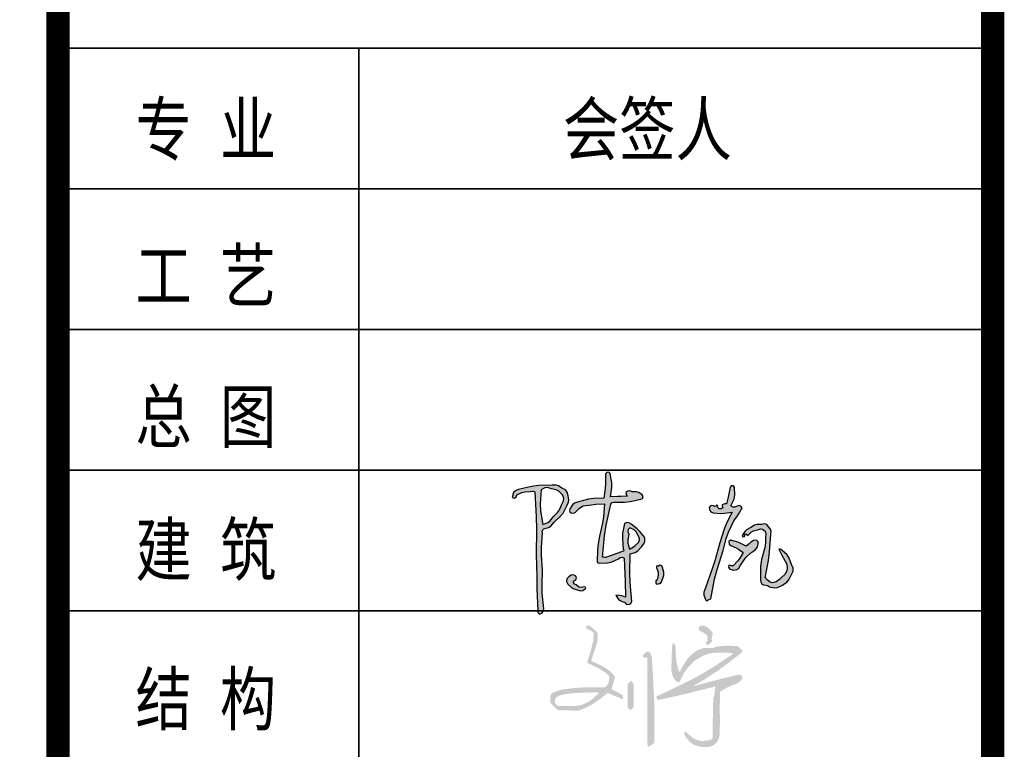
# Model space of a CAD drawing. Header units: millimetres. Extents: x 500457 to 783861, y -293374 to -162131.
# Tile 55 of 116: x 650175 to 656467, y -240776 to -236109. Entities that reach past the tile are written whole.
import ezdxf

# ---------------------------------------------------------------- set-up
doc = ezdxf.new("R2010")
doc.units = ezdxf.units.MM
doc.header["$LTSCALE"] = 1000
for name, color, linetype in [('A-ANNO-TEXT', 7, 'Continuous'), ('COLU_DE', 7, 'Continuous'), ('PUB_TITLE', 4, 'Continuous'), ('WALL', 255, 'Continuous')]:
    doc.layers.add(name, color=color, linetype=linetype)
doc.layers.add('图框', color=4, linetype='Continuous', lineweight=35)
doc.styles.add('-黑体', font='simhei.ttf', dxfattribs={"width": 0.8})

# ---------------------------------------------------------------- blocks, each defined once
blk = doc.blocks.new('A$C3da97e60')
at = {"layer": 'PUB_TITLE', "const_width": 150}
blk.add_lwpolyline([(-153684.7, 1500), (-1500, 1500), (-1500, 87600), (-153684.7, 87600)], close=True, dxfattribs=at)
at = {"layer": '图框', "const_width": 150}
blk.add_lwpolyline([(-7472.7, 87600), (-7472.7, 1500)], dxfattribs=at)
blk = doc.blocks.new('陈岚')
h = blk.add_hatch(color=256)
h.paths.add_polyline_path([(-3.976, 1.115), (-3.926, 1.233), (-3.919, 1.31), (-3.948, 1.435), (-3.991, 1.559), (-4.054, 1.625), (-4.177, 1.671), (-4.289, 1.741), (-4.366, 1.759), (-4.497, 1.747), (-4.936, 1.709), (-5.158, 1.666), (-5.58, 1.539), (-5.645, 1.504), (-5.677, 1.483), (-5.733, 1.435), (-5.745, 1.368), (-5.75, 1.335), (-5.761, 1.268), (-5.692, 1.257), (-5.632, 1.297), (-5.615, 1.365), (-5.457, 1.448), (-5.368, 1.477), (-5.191, 1.504), (-5.132, 1.517), (-5.098, 1.517), (-5.039, 1.504), (-4.944, 0.696), (-4.909, 0.289), (-4.865, -0.524), (-4.806, -1.258), (-4.774, -1.625), (-4.705, -2.358), (-4.696, -2.405), (-4.677, -2.431), (-4.636, -2.455), (-4.56, -2.411), (-4.525, -2.361), (-4.511, -2.274), (-4.592, -1.773), (-4.617, -1.518), (-4.636, -1.01), (-4.7, -0.536), (-4.714, -0.294), (-4.705, 0.185), (-4.718, 0.24), (-4.708, 0.281), (-4.67, 0.324), (-4.522, 0.374), (-4.447, 0.431), (-4.358, 0.56), (-4.165, 0.748), (-4.083, 0.868)])
h.paths.add_polyline_path([(-4.848, 1.127), (-4.837, 1.574), (-4.728, 1.649), (-4.639, 1.664), (-4.511, 1.629), (-4.35, 1.61), (-4.263, 1.571), (-4.143, 1.463), (-4.09, 1.352), (-4.09, 1.267), (-4.143, 1.157), (-4.205, 0.968), (-4.259, 0.874), (-4.393, 0.726), (-4.486, 0.589), (-4.56, 0.528), (-4.712, 0.462), (-4.822, 0.896)], flags=16)
h.paths.add_polyline_path([(-2.535, 1.294), (-2.511, 1.314), (-2.469, 1.324), (-2.114, 1.348), (-1.935, 1.379), (-1.593, 1.477), (-1.541, 1.508), (-1.524, 1.569), (-1.552, 1.622), (-1.671, 1.689), (-1.749, 1.707), (-1.885, 1.699), (-1.966, 1.724), (-2.025, 1.714), (-2.093, 1.664), (-2.081, 1.611), (-2.065, 1.583), (-2.024, 1.546), (-2.246, 1.523), (-2.357, 1.512), (-2.58, 1.49), (-2.557, 1.793), (-2.569, 1.951), (-2.635, 2.248), (-2.684, 2.285), (-2.751, 2.276), (-2.788, 2.227), (-2.769, 1.911), (-2.769, 1.751), (-2.788, 1.435), (-3.119, 1.408), (-3.286, 1.373), (-3.601, 1.268), (-3.728, 1.211), (-3.79, 1.154), (-3.858, 1.032), (-3.885, 0.982), (-3.871, 0.924), (-3.823, 0.893), (-3.741, 0.891), (-3.689, 0.914), (-3.635, 0.976), (-3.571, 1.054), (-3.532, 1.088), (-3.448, 1.143), (-3.175, 1.2), (-3.037, 1.223), (-2.76, 1.254), (-2.766, 0.83), (-2.786, 0.617), (-2.858, 0.199), (-2.884, -0.123), (-2.889, -0.285), (-2.885, -0.607), (-2.879, -0.646), (-2.855, -0.67), (-2.816, -0.677), (-2.557, -0.658), (-2.422, -0.62), (-2.191, -0.503), (-2.139, -0.451), (-2.078, -0.439), (-2.01, -0.468), (-1.956, -0.974), (-1.931, -1.226), (-1.885, -1.732), (-2.008, -1.695), (-2.076, -1.686), (-2.205, -1.691), (-2.138, -1.794), (-2.082, -1.84), (-1.968, -1.885), (-1.916, -1.891), (-1.885, -1.91), (-1.857, -1.955), (-1.777, -1.964), (-1.717, -1.934), (-1.677, -1.864), (-1.764, -1.248), (-1.795, -0.937), (-1.83, -0.315), (-1.664, -0.264), (-1.58, -0.204), (-1.475, -0.065), (-1.402, 0.039), (-1.38, 0.113), (-1.385, 0.24), (-1.554, 0.423), (-1.651, 0.505), (-1.857, 0.643), (-1.932, 0.686), (-1.993, 0.69), (-2.073, 0.657), (-2.11, 0.326), (-2.108, 0.154), (-2.066, -0.177), (-2.041, -0.199), (-2.044, -0.242), (-2.073, -0.26), (-2.292, -0.349), (-2.402, -0.393), (-2.621, -0.482), (-2.66, -0.482), (-2.68, -0.482), (-2.719, -0.482), (-2.692, 0.215), (-2.659, 0.565), (-2.552, 1.254)])
h.paths.add_polyline_path([(-1.941, 0.469), (-1.885, 0.532), (-1.743, 0.469), (-1.674, 0.408), (-1.593, 0.275), (-1.552, 0.205), (-1.548, 0.148), (-1.579, 0.073), (-1.677, -0.035), (-1.735, -0.084), (-1.857, -0.163), (-1.919, 0.023), (-1.932, 0.129), (-1.913, 0.324), (-1.95, 0.399)], flags=16)
h.paths.add_polyline_path([(-3.594, -1.302), (-3.537, -1.275), (-3.514, -1.213), (-3.538, -1.156), (-3.618, -1.115), (-3.694, -1.124), (-3.761, -1.184), (-3.823, -1.259), (-3.83, -1.342), (-3.781, -1.427), (-3.674, -1.52), (-3.606, -1.557), (-3.469, -1.594), (-3.363, -1.615), (-3.29, -1.598), (-3.205, -1.531), (-3.196, -1.51), (-3.21, -1.486), (-3.233, -1.482), (-3.342, -1.511), (-3.418, -1.498), (-3.51, -1.434), (-3.571, -1.418), (-3.606, -1.363)], flags=17)
h.paths.add_polyline_path([(-0.696, -0.847), (-0.753, -0.691), (-0.773, -0.641), (-0.846, -0.625), (-0.885, -0.663), (-0.913, -0.652), (-0.946, -0.674), (-0.947, -0.704), (-0.883, -0.854), (-0.872, -0.947), (-0.899, -1.107), (-0.941, -1.144), (-0.937, -1.214), (-0.892, -1.246), (-0.81, -1.223), (-0.766, -1.185), (-0.732, -1.107), (-0.691, -0.946)])
h.paths.add_polyline_path([(1.706, 1.407), (1.664, 1.458), (1.608, 1.473), (1.546, 1.449), (1.473, 1.41), (1.414, 1.408), (1.338, 1.442), (1.432, 1.67), (1.451, 1.808), (1.421, 2.053), (1.383, 2.097), (1.309, 2.094), (1.275, 2.046), (1.254, 1.828), (1.239, 1.72), (1.199, 1.504), (1.141, 1.498), (1.112, 1.489), (1.06, 1.463), (1.06, 1.422), (1.067, 1.4), (1.088, 1.365), (1.028, 1.325), (0.964, 1.328), (0.907, 1.372), (0.92, 1.398), (0.901, 1.433), (0.872, 1.435), (0.859, 1.4), (0.813, 1.386), (0.782, 1.407), (0.721, 1.417), (0.672, 1.393), (0.643, 1.338), (0.663, 1.255), (0.704, 1.209), (0.782, 1.178), (1.028, 1.18), (1.153, 1.194), (1.393, 1.247), (1.226, 0.851), (1.158, 0.644), (1.053, 0.226), (0.931, -0.374), (0.858, -0.672), (0.685, -1.26), (0.643, -1.41), (0.648, -1.504), (0.706, -1.649), (0.722, -1.669), (0.732, -1.678), (0.754, -1.691), (0.799, -1.65), (0.825, -1.633), (0.879, -1.607), (0.96, -0.968), (1.021, -0.649), (1.178, -0.024), (1.253, 0.381), (1.313, 0.582), (1.47, 0.963), (1.58, 1.131), (1.628, 1.222)])
h.paths.add_polyline_path([(2.216, 0.069), (2.283, 0.157), (2.298, 0.228), (2.301, 0.265), (2.296, 0.337), (2.247, 0.376), (2.205, 0.386), (2.144, 0.372), (2.055, 0.292), (2.01, 0.251), (1.921, 0.171), (1.717, 0.254), (1.61, 0.286), (1.393, 0.33), (1.348, 0.281), (1.362, 0.196), (1.421, 0.164), (1.595, 0.099), (1.679, 0.058), (1.838, -0.038), (1.738, -0.234), (1.675, -0.328), (1.532, -0.496), (1.477, -0.494), (1.449, -0.491), (1.393, -0.482), (1.384, -0.547), (1.426, -0.604), (1.491, -0.614), (1.516, -0.623), (1.528, -0.627), (1.553, -0.635), (1.664, -0.607), (1.725, -0.557), (1.775, -0.454), (1.88, -0.274), (1.944, -0.188), (2.088, -0.038), (2.176, 0.029)])
h.paths.add_polyline_path([(2.602, 0.844), (2.54, 0.912), (2.466, 0.93), (2.38, 0.9), (2.23, 0.897), (2.147, 0.869), (2.026, 0.782), (1.898, 0.701), (1.84, 0.638), (1.769, 0.504), (1.783, 0.474), (1.828, 0.466), (1.852, 0.49), (1.841, 0.524), (1.872, 0.563), (1.907, 0.56), (1.911, 0.538), (1.935, 0.523), (1.956, 0.532), (2.054, 0.636), (2.12, 0.679), (2.255, 0.726), (2.346, 0.761), (2.416, 0.753), (2.498, 0.699), (2.505, 0.668), (2.513, 0.653), (2.533, 0.629), (2.533, 0.457), (2.533, 0.371), (2.533, 0.199), (2.446, -0.233), (2.429, -0.459), (2.449, -0.899), (2.463, -0.973), (2.494, -1.015), (2.56, -1.052), (2.641, -1.054), (2.685, -1.066), (2.755, -1.107), (2.924, -1.123), (3.021, -1.103), (3.172, -1.024), (3.309, -0.916), (3.368, -0.838), (3.436, -0.677), (3.488, -0.548), (3.485, -0.453), (3.422, -0.329), (3.336, -0.129), (3.261, -0.032), (3.088, 0.101), (3.049, 0.128), (3.024, 0.137), (2.977, 0.143), (3.094, -0.046), (3.153, -0.14), (3.269, -0.329), (3.295, -0.464), (3.285, -0.546), (3.227, -0.67), (3.13, -0.78), (3.076, -0.832), (2.963, -0.927), (2.848, -0.963), (2.765, -0.951), (2.665, -0.885), (2.639, -0.858), (2.627, -0.844), (2.602, -0.816), (2.672, -0.252), (2.69, 0.033), (2.692, 0.601), (2.702, 0.705), (2.677, 0.772)])
for p, q in [((-2.751, 2.276), (-2.788, 2.227)), ((-2.684, 2.285), (-2.751, 2.276)), ((-2.635, 2.248), (-2.684, 2.285)), ((-2.569, 1.951), (-2.635, 2.248)), ((-2.788, 2.227), (-2.769, 1.911)), ((-2.557, 1.793), (-2.569, 1.951)), ((1.275, 2.046), (1.254, 1.828)), ((1.309, 2.094), (1.275, 2.046)), ((1.383, 2.097), (1.309, 2.094)), ((1.421, 2.053), (1.383, 2.097)), ((1.451, 1.808), (1.421, 2.053)), ((-5.158, 1.666), (-5.58, 1.539)), ((-4.936, 1.709), (-5.158, 1.666)), ((-4.497, 1.747), (-4.936, 1.709)), ((-4.728, 1.649), (-4.837, 1.574)), ((-4.639, 1.664), (-4.728, 1.649)), ((-4.511, 1.629), (-4.639, 1.664)), ((-4.35, 1.61), (-4.511, 1.629)), ((-4.366, 1.759), (-4.497, 1.747)), ((-4.289, 1.741), (-4.366, 1.759)), ((-4.263, 1.571), (-4.35, 1.61)), ((-4.177, 1.671), (-4.289, 1.741)), ((-4.054, 1.625), (-4.177, 1.671)), ((-3.991, 1.559), (-4.054, 1.625)), ((-2.769, 1.751), (-2.788, 1.435)), ((-2.769, 1.911), (-2.769, 1.751)), ((-2.58, 1.49), (-2.557, 1.793)), ((-2.025, 1.714), (-2.093, 1.664)), ((-2.093, 1.664), (-2.081, 1.611)), ((-2.081, 1.611), (-2.065, 1.583)), ((-1.966, 1.724), (-2.025, 1.714)), ((-1.885, 1.699), (-1.966, 1.724)), ((-1.749, 1.707), (-1.885, 1.699)), ((-1.671, 1.689), (-1.749, 1.707)), ((-1.552, 1.622), (-1.671, 1.689)), ((-1.524, 1.569), (-1.552, 1.622)), ((1.239, 1.72), (1.199, 1.504)), ((1.254, 1.828), (1.239, 1.72)), ((1.338, 1.442), (1.432, 1.67)), ((1.432, 1.67), (1.451, 1.808)), ((-5.75, 1.335), (-5.761, 1.268)), ((-5.745, 1.368), (-5.75, 1.335)), ((-5.733, 1.435), (-5.745, 1.368)), ((-5.677, 1.483), (-5.733, 1.435)), ((-5.692, 1.257), (-5.632, 1.297)), ((-5.645, 1.504), (-5.677, 1.483)), ((-5.58, 1.539), (-5.645, 1.504)), ((-5.632, 1.297), (-5.615, 1.365)), ((-5.615, 1.365), (-5.457, 1.448)), ((-5.457, 1.448), (-5.368, 1.477)), ((-5.368, 1.477), (-5.191, 1.504)), ((-5.191, 1.504), (-5.132, 1.517)), ((-5.132, 1.517), (-5.098, 1.517)), ((-5.098, 1.517), (-5.039, 1.504)), ((-5.039, 1.504), (-4.944, 0.696)), ((-4.837, 1.574), (-4.848, 1.127)), ((-4.143, 1.463), (-4.263, 1.571)), ((-4.09, 1.352), (-4.143, 1.463)), ((-4.09, 1.267), (-4.09, 1.352)), ((-3.948, 1.435), (-3.991, 1.559)), ((-3.919, 1.31), (-3.948, 1.435)), ((-3.926, 1.233), (-3.919, 1.31)), ((-3.286, 1.373), (-3.601, 1.268)), ((-3.119, 1.408), (-3.286, 1.373)), ((-2.788, 1.435), (-3.119, 1.408)), ((-2.357, 1.512), (-2.58, 1.49)), ((-2.552, 1.254), (-2.535, 1.294)), ((-2.535, 1.294), (-2.511, 1.314)), ((-2.511, 1.314), (-2.469, 1.324)), ((-2.469, 1.324), (-2.114, 1.348)), ((-2.246, 1.523), (-2.357, 1.512)), ((-2.024, 1.546), (-2.246, 1.523)), ((-2.114, 1.348), (-1.935, 1.379)), ((-2.065, 1.583), (-2.024, 1.546)), ((-1.935, 1.379), (-1.593, 1.477)), ((-1.593, 1.477), (-1.541, 1.508)), ((-1.541, 1.508), (-1.524, 1.569)), ((0.672, 1.393), (0.643, 1.338)), ((0.643, 1.338), (0.663, 1.255)), ((0.721, 1.417), (0.672, 1.393)), ((0.782, 1.407), (0.721, 1.417)), ((0.813, 1.386), (0.782, 1.407)), ((0.859, 1.4), (0.813, 1.386)), ((0.872, 1.435), (0.859, 1.4)), ((0.901, 1.433), (0.872, 1.435)), ((0.92, 1.398), (0.901, 1.433)), ((0.907, 1.372), (0.92, 1.398)), ((0.964, 1.328), (0.907, 1.372)), ((1.028, 1.325), (0.964, 1.328)), ((1.088, 1.365), (1.028, 1.325)), ((1.112, 1.489), (1.06, 1.463)), ((1.06, 1.463), (1.06, 1.422)), ((1.06, 1.422), (1.067, 1.4)), ((1.067, 1.4), (1.088, 1.365)), ((1.141, 1.498), (1.112, 1.489)), ((1.199, 1.504), (1.141, 1.498)), ((1.414, 1.408), (1.338, 1.442)), ((1.473, 1.41), (1.414, 1.408)), ((1.546, 1.449), (1.473, 1.41)), ((1.608, 1.473), (1.546, 1.449)), ((1.664, 1.458), (1.608, 1.473)), ((1.628, 1.222), (1.706, 1.407)), ((1.706, 1.407), (1.664, 1.458)), ((-5.761, 1.268), (-5.692, 1.257)), ((-4.848, 1.127), (-4.822, 0.896)), ((-4.259, 0.874), (-4.205, 0.968)), ((-4.205, 0.968), (-4.143, 1.157)), ((-4.143, 1.157), (-4.09, 1.267)), ((-4.083, 0.868), (-3.976, 1.115)), ((-3.976, 1.115), (-3.926, 1.233)), ((-3.858, 1.032), (-3.885, 0.982)), ((-3.885, 0.982), (-3.871, 0.924)), ((-3.79, 1.154), (-3.858, 1.032)), ((-3.728, 1.211), (-3.79, 1.154)), ((-3.601, 1.268), (-3.728, 1.211)), ((-3.689, 0.914), (-3.635, 0.976)), ((-3.635, 0.976), (-3.571, 1.054)), ((-3.571, 1.054), (-3.532, 1.088)), ((-3.532, 1.088), (-3.448, 1.143)), ((-3.448, 1.143), (-3.175, 1.2)), ((-3.175, 1.2), (-3.037, 1.223)), ((-3.037, 1.223), (-2.76, 1.254)), ((-2.76, 1.254), (-2.766, 0.83)), ((-2.659, 0.565), (-2.552, 1.254)), ((0.663, 1.255), (0.704, 1.209)), ((0.704, 1.209), (0.782, 1.178)), ((0.782, 1.178), (1.028, 1.18)), ((1.028, 1.18), (1.153, 1.194)), ((1.153, 1.194), (1.393, 1.247)), ((1.393, 1.247), (1.226, 0.851)), ((1.313, 0.582), (1.47, 0.963)), ((1.47, 0.963), (1.58, 1.131)), ((1.58, 1.131), (1.628, 1.222)), ((-4.944, 0.696), (-4.909, 0.289)), ((-4.822, 0.896), (-4.712, 0.462)), ((-4.486, 0.589), (-4.393, 0.726)), ((-4.393, 0.726), (-4.259, 0.874)), ((-4.358, 0.56), (-4.165, 0.748)), ((-4.165, 0.748), (-4.083, 0.868)), ((-3.871, 0.924), (-3.823, 0.893)), ((-3.823, 0.893), (-3.741, 0.891)), ((-3.741, 0.891), (-3.689, 0.914)), ((-2.766, 0.83), (-2.786, 0.617)), ((-2.073, 0.657), (-2.11, 0.326)), ((-1.993, 0.69), (-2.073, 0.657)), ((-1.932, 0.686), (-1.993, 0.69)), ((-1.857, 0.643), (-1.932, 0.686)), ((-1.651, 0.505), (-1.857, 0.643)), ((1.158, 0.644), (1.053, 0.226)), ((1.226, 0.851), (1.158, 0.644)), ((1.898, 0.701), (1.84, 0.638)), ((2.026, 0.782), (1.898, 0.701)), ((2.147, 0.869), (2.026, 0.782)), ((2.054, 0.636), (2.12, 0.679)), ((2.12, 0.679), (2.255, 0.726)), ((2.23, 0.897), (2.147, 0.869)), ((2.38, 0.9), (2.23, 0.897)), ((2.255, 0.726), (2.346, 0.761)), ((2.346, 0.761), (2.416, 0.753)), ((2.466, 0.93), (2.38, 0.9)), ((2.416, 0.753), (2.498, 0.699)), ((2.54, 0.912), (2.466, 0.93)), ((2.498, 0.699), (2.505, 0.668)), ((2.505, 0.668), (2.513, 0.653)), ((2.513, 0.653), (2.533, 0.629)), ((2.602, 0.844), (2.54, 0.912)), ((2.677, 0.772), (2.602, 0.844)), ((2.702, 0.705), (2.677, 0.772)), ((2.692, 0.601), (2.702, 0.705)), ((-4.712, 0.462), (-4.56, 0.528)), ((-4.708, 0.281), (-4.67, 0.324)), ((-4.67, 0.324), (-4.522, 0.374)), ((-4.56, 0.528), (-4.486, 0.589)), ((-4.522, 0.374), (-4.447, 0.431)), ((-4.447, 0.431), (-4.358, 0.56)), ((-2.786, 0.617), (-2.858, 0.199)), ((-2.692, 0.215), (-2.659, 0.565)), ((-2.11, 0.326), (-2.108, 0.154)), ((-1.941, 0.469), (-1.95, 0.399)), ((-1.95, 0.399), (-1.913, 0.324)), ((-1.885, 0.532), (-1.941, 0.469)), ((-1.913, 0.324), (-1.932, 0.129)), ((-1.743, 0.469), (-1.885, 0.532)), ((-1.674, 0.408), (-1.743, 0.469)), ((-1.593, 0.275), (-1.674, 0.408)), ((-1.554, 0.423), (-1.651, 0.505)), ((-1.385, 0.24), (-1.554, 0.423)), ((1.178, -0.024), (1.253, 0.381)), ((1.253, 0.381), (1.313, 0.582)), ((1.393, 0.33), (1.348, 0.281)), ((1.61, 0.286), (1.393, 0.33)), ((1.84, 0.638), (1.769, 0.504)), ((1.769, 0.504), (1.783, 0.474)), ((1.783, 0.474), (1.828, 0.466)), ((1.828, 0.466), (1.852, 0.49)), ((1.841, 0.524), (1.872, 0.563)), ((1.852, 0.49), (1.841, 0.524)), ((1.872, 0.563), (1.907, 0.56)), ((1.907, 0.56), (1.911, 0.538)), ((1.911, 0.538), (1.935, 0.523)), ((1.935, 0.523), (1.956, 0.532)), ((1.956, 0.532), (2.054, 0.636)), ((2.144, 0.372), (2.055, 0.292)), ((2.205, 0.386), (2.144, 0.372)), ((2.247, 0.376), (2.205, 0.386)), ((2.296, 0.337), (2.247, 0.376)), ((2.301, 0.265), (2.296, 0.337)), ((2.533, 0.629), (2.533, 0.457)), ((2.533, 0.457), (2.533, 0.371)), ((2.533, 0.371), (2.533, 0.199)), ((2.69, 0.033), (2.692, 0.601)), ((-4.909, 0.289), (-4.865, -0.524)), ((-4.718, 0.24), (-4.708, 0.281)), ((-4.705, 0.185), (-4.718, 0.24)), ((-4.714, -0.294), (-4.705, 0.185)), ((-2.858, 0.199), (-2.884, -0.123)), ((-2.719, -0.482), (-2.692, 0.215)), ((-2.108, 0.154), (-2.066, -0.177)), ((-1.932, 0.129), (-1.919, 0.023)), ((-1.919, 0.023), (-1.857, -0.163)), ((-1.677, -0.035), (-1.579, 0.073)), ((-1.552, 0.205), (-1.593, 0.275)), ((-1.579, 0.073), (-1.548, 0.148)), ((-1.548, 0.148), (-1.552, 0.205)), ((-1.475, -0.065), (-1.402, 0.039)), ((-1.402, 0.039), (-1.38, 0.113)), ((-1.38, 0.113), (-1.385, 0.24)), ((1.053, 0.226), (0.931, -0.374)), ((1.348, 0.281), (1.362, 0.196)), ((1.362, 0.196), (1.421, 0.164)), ((1.421, 0.164), (1.595, 0.099)), ((1.595, 0.099), (1.679, 0.058)), ((1.717, 0.254), (1.61, 0.286)), ((1.679, 0.058), (1.838, -0.038)), ((1.921, 0.171), (1.717, 0.254)), ((2.01, 0.251), (1.921, 0.171)), ((2.055, 0.292), (2.01, 0.251)), ((2.088, -0.038), (2.176, 0.029)), ((2.176, 0.029), (2.216, 0.069)), ((2.216, 0.069), (2.283, 0.157)), ((2.283, 0.157), (2.298, 0.228)), ((2.298, 0.228), (2.301, 0.265)), ((2.533, 0.199), (2.446, -0.233)), ((2.672, -0.252), (2.69, 0.033)), ((3.024, 0.137), (2.977, 0.143)), ((2.977, 0.143), (3.094, -0.046)), ((3.049, 0.128), (3.024, 0.137)), ((3.088, 0.101), (3.049, 0.128)), ((3.261, -0.032), (3.088, 0.101)), ((-4.7, -0.536), (-4.714, -0.294)), ((-2.884, -0.123), (-2.889, -0.285)), ((-2.889, -0.285), (-2.885, -0.607)), ((-2.073, -0.26), (-2.292, -0.349)), ((-2.044, -0.242), (-2.073, -0.26)), ((-2.066, -0.177), (-2.041, -0.199)), ((-2.041, -0.199), (-2.044, -0.242)), ((-1.857, -0.163), (-1.735, -0.084)), ((-1.83, -0.315), (-1.664, -0.264)), ((-1.795, -0.937), (-1.83, -0.315)), ((-1.735, -0.084), (-1.677, -0.035)), ((-1.664, -0.264), (-1.58, -0.204)), ((-1.58, -0.204), (-1.475, -0.065)), ((1.021, -0.649), (1.178, -0.024)), ((1.738, -0.234), (1.675, -0.328)), ((1.838, -0.038), (1.738, -0.234)), ((1.775, -0.454), (1.88, -0.274)), ((1.88, -0.274), (1.944, -0.188)), ((1.944, -0.188), (2.088, -0.038)), ((2.446, -0.233), (2.429, -0.459)), ((2.602, -0.816), (2.672, -0.252)), ((3.094, -0.046), (3.153, -0.14)), ((3.153, -0.14), (3.269, -0.329)), ((3.336, -0.129), (3.261, -0.032)), ((3.422, -0.329), (3.336, -0.129)), ((-4.865, -0.524), (-4.806, -1.258)), ((-4.636, -1.01), (-4.7, -0.536)), ((-2.885, -0.607), (-2.879, -0.646)), ((-2.68, -0.482), (-2.719, -0.482)), ((-2.66, -0.482), (-2.68, -0.482)), ((-2.621, -0.482), (-2.66, -0.482)), ((-2.402, -0.393), (-2.621, -0.482)), ((-2.557, -0.658), (-2.422, -0.62)), ((-2.422, -0.62), (-2.191, -0.503)), ((-2.292, -0.349), (-2.402, -0.393)), ((-2.191, -0.503), (-2.139, -0.451)), ((-2.139, -0.451), (-2.078, -0.439)), ((-2.078, -0.439), (-2.01, -0.468)), ((-2.01, -0.468), (-1.956, -0.974)), ((-0.846, -0.625), (-0.885, -0.663)), ((-0.773, -0.641), (-0.846, -0.625)), ((0.931, -0.374), (0.858, -0.672)), ((1.393, -0.482), (1.384, -0.547)), ((1.384, -0.547), (1.426, -0.604)), ((1.449, -0.491), (1.393, -0.482)), ((1.426, -0.604), (1.491, -0.614)), ((1.477, -0.494), (1.449, -0.491)), ((1.532, -0.496), (1.477, -0.494)), ((1.491, -0.614), (1.516, -0.623)), ((1.516, -0.623), (1.528, -0.627)), ((1.528, -0.627), (1.553, -0.635)), ((1.675, -0.328), (1.532, -0.496)), ((1.553, -0.635), (1.664, -0.607)), ((1.664, -0.607), (1.725, -0.557)), ((1.725, -0.557), (1.775, -0.454)), ((2.429, -0.459), (2.449, -0.899)), ((3.285, -0.546), (3.227, -0.67)), ((3.269, -0.329), (3.295, -0.464)), ((3.295, -0.464), (3.285, -0.546)), ((3.485, -0.453), (3.422, -0.329)), ((3.436, -0.677), (3.488, -0.548)), ((3.488, -0.548), (3.485, -0.453)), ((-2.879, -0.646), (-2.855, -0.67)), ((-2.855, -0.67), (-2.816, -0.677)), ((-2.816, -0.677), (-2.557, -0.658)), ((-1.764, -1.248), (-1.795, -0.937)), ((-0.946, -0.674), (-0.947, -0.704)), ((-0.947, -0.704), (-0.883, -0.854)), ((-0.913, -0.652), (-0.946, -0.674)), ((-0.885, -0.663), (-0.913, -0.652)), ((-0.872, -0.947), (-0.899, -1.107)), ((-0.883, -0.854), (-0.872, -0.947)), ((-0.753, -0.691), (-0.773, -0.641)), ((-0.696, -0.847), (-0.753, -0.691)), ((-0.732, -1.107), (-0.691, -0.946)), ((-0.691, -0.946), (-0.696, -0.847)), ((0.858, -0.672), (0.685, -1.26)), ((0.96, -0.968), (1.021, -0.649)), ((2.449, -0.899), (2.463, -0.973)), ((2.627, -0.844), (2.602, -0.816)), ((2.639, -0.858), (2.627, -0.844)), ((2.665, -0.885), (2.639, -0.858)), ((2.765, -0.951), (2.665, -0.885)), ((2.848, -0.963), (2.765, -0.951)), ((2.963, -0.927), (2.848, -0.963)), ((3.076, -0.832), (2.963, -0.927)), ((3.13, -0.78), (3.076, -0.832)), ((3.227, -0.67), (3.13, -0.78)), ((3.172, -1.024), (3.309, -0.916)), ((3.309, -0.916), (3.368, -0.838)), ((3.368, -0.838), (3.436, -0.677)), ((-4.806, -1.258), (-4.774, -1.625)), ((-4.617, -1.518), (-4.636, -1.01)), ((-3.823, -1.259), (-3.83, -1.342)), ((-3.761, -1.184), (-3.823, -1.259)), ((-3.694, -1.124), (-3.761, -1.184)), ((-3.618, -1.115), (-3.694, -1.124)), ((-3.538, -1.156), (-3.618, -1.115)), ((-3.594, -1.302), (-3.537, -1.275)), ((-3.514, -1.213), (-3.538, -1.156)), ((-3.537, -1.275), (-3.514, -1.213)), ((-1.956, -0.974), (-1.931, -1.226)), ((-1.931, -1.226), (-1.885, -1.732)), ((-1.677, -1.864), (-1.764, -1.248)), ((-0.899, -1.107), (-0.941, -1.144)), ((-0.941, -1.144), (-0.937, -1.214)), ((-0.937, -1.214), (-0.892, -1.246)), ((-0.892, -1.246), (-0.81, -1.223)), ((-0.81, -1.223), (-0.766, -1.185)), ((-0.766, -1.185), (-0.732, -1.107)), ((0.685, -1.26), (0.643, -1.41)), ((0.879, -1.607), (0.96, -0.968)), ((2.463, -0.973), (2.494, -1.015)), ((2.494, -1.015), (2.56, -1.052)), ((2.56, -1.052), (2.641, -1.054)), ((2.641, -1.054), (2.685, -1.066)), ((2.685, -1.066), (2.755, -1.107)), ((2.755, -1.107), (2.924, -1.123)), ((2.924, -1.123), (3.021, -1.103)), ((3.021, -1.103), (3.172, -1.024)), ((-4.592, -1.773), (-4.617, -1.518)), ((-3.83, -1.342), (-3.781, -1.427)), ((-3.781, -1.427), (-3.674, -1.52)), ((-3.674, -1.52), (-3.606, -1.557)), ((-3.606, -1.363), (-3.594, -1.302)), ((-3.571, -1.418), (-3.606, -1.363)), ((-3.606, -1.557), (-3.469, -1.594)), ((-3.51, -1.434), (-3.571, -1.418)), ((-3.418, -1.498), (-3.51, -1.434)), ((-3.469, -1.594), (-3.363, -1.615)), ((-3.342, -1.511), (-3.418, -1.498)), ((-3.363, -1.615), (-3.29, -1.598)), ((-3.233, -1.482), (-3.342, -1.511)), ((-3.29, -1.598), (-3.205, -1.531)), ((-3.21, -1.486), (-3.233, -1.482)), ((-3.196, -1.51), (-3.21, -1.486)), ((-3.205, -1.531), (-3.196, -1.51)), ((0.643, -1.41), (0.648, -1.504)), ((0.648, -1.504), (0.706, -1.649)), ((-4.774, -1.625), (-4.705, -2.358)), ((-4.511, -2.274), (-4.592, -1.773)), ((-2.076, -1.686), (-2.205, -1.691)), ((-2.205, -1.691), (-2.138, -1.794)), ((-2.138, -1.794), (-2.082, -1.84)), ((-2.082, -1.84), (-1.968, -1.885)), ((-2.008, -1.695), (-2.076, -1.686)), ((-1.885, -1.732), (-2.008, -1.695)), ((-1.968, -1.885), (-1.916, -1.891)), ((-1.916, -1.891), (-1.885, -1.91)), ((-1.885, -1.91), (-1.857, -1.955)), ((-1.717, -1.934), (-1.677, -1.864)), ((0.706, -1.649), (0.722, -1.669)), ((0.722, -1.669), (0.732, -1.678)), ((0.732, -1.678), (0.754, -1.691)), ((0.754, -1.691), (0.799, -1.65)), ((0.799, -1.65), (0.825, -1.633)), ((0.825, -1.633), (0.879, -1.607)), ((-1.857, -1.955), (-1.777, -1.964)), ((-1.777, -1.964), (-1.717, -1.934)), ((-4.705, -2.358), (-4.696, -2.405)), ((-4.696, -2.405), (-4.677, -2.431)), ((-4.677, -2.431), (-4.636, -2.455)), ((-4.636, -2.455), (-4.56, -2.411)), ((-4.56, -2.411), (-4.525, -2.361)), ((-4.525, -2.361), (-4.511, -2.274))]:
    blk.add_line(p, q)
blk = doc.blocks.new('A$C57a0c051')
at = {"layer": 'COLU_DE'}
h = blk.add_hatch(color=256, dxfattribs=at)
h.paths.add_polyline_path([(3438.4, -24007.8), (3459.8, -23945), (3477.2, -23886.6), (3476.5, -23845.2), (3469.5, -23832.8), (3452.8, -23818.5), (3432.4, -23801.3), (3425.4, -23795.4), (3408.1, -23794.7), (3404.6, -23796.1), (3403.7, -23802.4), (3402.9, -23808), (3404.9, -23812.4), (3410.1, -23817.8), (3415.5, -23819.3), (3421.9, -23821.1), (3428, -23822.8), (3432.4, -23826.5), (3439, -23829), (3444.4, -23835.3), (3449.6, -23841.3), (3449.9, -23851.2), (3449.6, -23865.1), (3449.3, -23878.7), (3449.1, -23888), (3448.9, -23894), (3445.3, -23901.3), (3443.5, -23907.6), (3441.1, -23916.2), (3439.6, -23921.3), (3438.4, -23931), (3434.3, -23942.9), (3430.1, -23960.9), (3425, -23975.5), (3421.1, -23992.3), (3415.5, -24007.7), (3411.8, -24017.7), (3409.1, -24025.3), (3412.3, -24032.8), (3419.7, -24037.9), (3433.9, -24043.6), (3448.7, -24051.7), (3468.8, -24060.6), (3490.9, -24072.9), (3513.5, -24086.4), (3530.8, -24099.1), (3539.9, -24105.8), (3546.8, -24113.4), (3550.1, -24121.7), (3550.4, -24129.4), (3549.2, -24144.7), (3545.7, -24160.7), (3538.6, -24172.2), (3530.4, -24182.9), (3520.7, -24189.1), (3450.3, -24189.1), (3381, -24190.1), (3324.2, -24193.9), (3287, -24198.8), (3251.9, -24202.7), (3219.6, -24211.4), (3184.5, -24226.3), (3174.4, -24241.7), (3173.4, -24285.5), (3187.8, -24303.3), (3205.2, -24320.6), (3227.8, -24336.5), (3356.4, -24337.9), (3400.7, -24320.1), (3444.5, -24296), (3483.9, -24269.1), (3516.2, -24244.1), (3539.1, -24226.3), (3560, -24233), (3569.3, -24237.8), (3605.4, -24252.3), (3630, -24263.8), (3637.7, -24263.8), (3638.6, -24252.7), (3637.2, -24241.7), (3619.8, -24228.7), (3589, -24213.3), (3568.6, -24203.1), (3566.9, -24195.5), (3586.1, -24127), (3582.3, -24114.5), (3556.3, -24087), (3531.2, -24068.7), (3497.5, -24049.5), (3468, -24034.9), (3437.8, -24022.4)])
h.paths.add_polyline_path([(3432.6, -24222.3), (3463.6, -24221.4), (3479.5, -24222.6), (3479.9, -24228.9), (3473.3, -24235.2), (3448.2, -24259.4), (3416.7, -24282.7), (3369.2, -24303.6), (3338.5, -24308.4), (3221.5, -24308.7), (3204.1, -24292.5), (3203.8, -24264.4), (3209.9, -24255.3), (3224.7, -24245.1), (3240.6, -24239.3), (3269.5, -24233), (3304, -24228.2), (3332.6, -24226), (3360.8, -24224.6), (3392.5, -24222.9)], flags=16)
h.paths.add_polyline_path([(3706.6, -24167.4), (3688.7, -24146.5), (3667.8, -24169.6), (3667.1, -24318.8), (3686.5, -24336), (3706.7, -24315.8)])
h.paths.add_polyline_path([(3832.8, -24177.5), (3826.6, -24059.8), (3822.4, -23995.4), (3811.8, -23967.9), (3800.1, -23960.4), (3785.9, -23964), (3776.5, -23973.1), (3766.1, -23981.2), (3766.4, -23994.1), (3772.6, -23999.6), (3786.8, -23999.3), (3794.6, -24001.3), (3794.1, -24558.3), (3802, -24569.8), (3838.4, -24544.3), (3838.2, -24285.2)])
h.paths.add_polyline_path([(4210.4, -24188.7), (4220.7, -24183.2), (4228.2, -24183.8), (4228.4, -24192.2), (4224.8, -24208.8), (4221.3, -24243.8), (4216.6, -24256.7), (4215.7, -24278.8), (4212.7, -24298.8), (4213.2, -24350), (4211.9, -24393.8), (4211.5, -24442.4), (4212, -24473.6), (4211.5, -24506.9), (4209, -24516.6), (4201, -24523.4), (4181.2, -24528.6), (4155.1, -24532.2), (4129.6, -24531.4), (4102.4, -24522.7), (4080.6, -24510.1), (4060.6, -24492.6), (4045.6, -24479.4), (4041.5, -24475.6), (4033.8, -24475.3), (4028.8, -24479.4), (4029.8, -24488.9), (4035.3, -24499.1), (4041.8, -24510.9), (4053.6, -24524.9), (4063.6, -24536.7), (4080.1, -24549.7), (4092.1, -24556.9), (4116, -24564.3), (4136.3, -24570.6), (4161.9, -24572), (4191.4, -24569.9), (4218.4, -24559), (4239.8, -24539), (4252, -24511.3), (4255.6, -24496.9), (4256.6, -24472.7), (4257.2, -24401.2), (4256.7, -24332.5), (4257.7, -24217.1), (4291.3, -24197), (4331.3, -24178.2), (4360.5, -24168.4), (4385.4, -24153), (4399.1, -24135.8), (4401.6, -24124.1), (4393.4, -24113), (4384.5, -24108.4), (4367.9, -24109.5), (4351.9, -24113.8), (4321.3, -24121.5), (4283.6, -24130.7), (4247.3, -24139.5), (4216.2, -24147.3), (4192.4, -24153.8), (4136, -24169.6), (4099.1, -24179.3), (4089.1, -24179.3), (4093.7, -24175.9), (4122.6, -24160.4), (4162.3, -24136.4), (4195.7, -24114.7), (4247.5, -24081.2), (4313.8, -24031.2), (4399.1, -23965.2), (4399.9, -23952.7), (4391, -23945.1), (4375.3, -23928.1), (4369.6, -23925.3), (4324.8, -23923.7), (4291.3, -23923.7), (4265.5, -23924.9), (4231.6, -23931), (4214.7, -23938.2), (4180.8, -23938.2), (4152.1, -23938.2), (4127.2, -23947.5), (4098.2, -23960.7), (4071, -23983.5), (4047, -24012.1), (4023.8, -24047.3), (4012, -24067.7), (4006.2, -24078.8), (4006.2, -24084.5), (4002.1, -24088.5), (3994.9, -24085.1), (3988.1, -24065.9), (3979.9, -24025.6), (3976.1, -23979.6), (3973.2, -23919.7), (3967.8, -23913.9), (3959.9, -23909.1), (3954.1, -23910.7), (3950.9, -23942.1), (3949.5, -23983.5), (3948.1, -24034.4), (3947.4, -24078.5), (3952.7, -24107.1), (3960.7, -24128), (3973.3, -24145.9), (3991.8, -24156.7), (3999.2, -24155.3), (4013.5, -24127), (4029.4, -24095.5), (4052.9, -24062.9), (4094.2, -24019.8), (4152.5, -23985.8), (4192.8, -23972.2), (4231.3, -23968.3), (4286.5, -23967.9), (4316, -23968.6), (4336.6, -23970.5), (4338.2, -23973.3), (4336.4, -23977.4), (4230.9, -24049.5), (4145.6, -24101.2), (4075.1, -24140.8), (4008.6, -24172.9), (3951.7, -24200.5), (3851.1, -24247.9), (3851.7, -24256.5), (3863.6, -24270.4), (4008.1, -24238.2), (4167.3, -24199)])
h.paths.add_polyline_path([(4210.4, -23854.1), (4211.2, -23844.2), (4208.6, -23836.8), (4195, -23820.5), (4179.8, -23807.2), (4163.6, -23798.5), (4153.5, -23794.5), (4138.3, -23795), (4127.4, -23799.5), (4123.1, -23806.5), (4120.5, -23814.4), (4122.9, -23818.8), (4131.7, -23830.2), (4147.2, -23835.9), (4162.2, -23847.3), (4173.6, -23855), (4177.7, -23858.6), (4178, -23871.3), (4177.7, -23886.8), (4176.4, -23895), (4169.7, -23900.3), (4165.2, -23904.1), (4169.4, -23909.9), (4176.1, -23916), (4181.7, -23918.4), (4191.5, -23910.7), (4202.4, -23901.1), (4206.2, -23895.8), (4205.4, -23875.3), (4207.2, -23862)])
at = {"layer": '图框', "color": 4}
for p, q in [((0, -20100), (6000, -20100)), ((0, -21000), (6000, -21000)), ((0, -21900), (6000, -21900)), ((0, -22800), (6000, -22800)), ((0, -23700), (6000, -23700))]:
    blk.add_line(p, q, dxfattribs=at)
at = {"layer": '图框', "linetype": 'Continuous'}
blk.add_line((1950, -27300), (1950, -20100), dxfattribs=at)
at = {"layer": 'A-ANNO-TEXT', "xscale": 196.8299825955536, "yscale": 196.8299825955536, "zscale": 196.8299825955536, "rotation": 356.403236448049}
blk.add_blockref('陈岚', (4046.4, -23295.8, 2290.3), dxfattribs=at)
at = {"layer": '图框', "style": '-黑体', "width": 0.8}
for s, p in [('专 业', (522.1, -20783.9)), ('会签人', (3253.4, -20783.9)), ('工 艺', (522.1, -21721.4)), ('总 图', (522.1, -22621.4)), ('建 筑', (522.1, -23473.4)), ('结 构', (522.1, -24428.9))]:
    blk.add_text(s, height=330, dxfattribs=at).set_placement(p)

msp = doc.modelspace()

# ---------------------------------------------------------------- block references
at = {"layer": 'WALL', "color": 0}
for name, p in [('A$C3da97e60', (657892, -259240.7)), ('A$C57a0c051', (650392, -216190.7))]:
    msp.add_blockref(name, p, dxfattribs=at)

doc.saveas('drawing.dxf')
